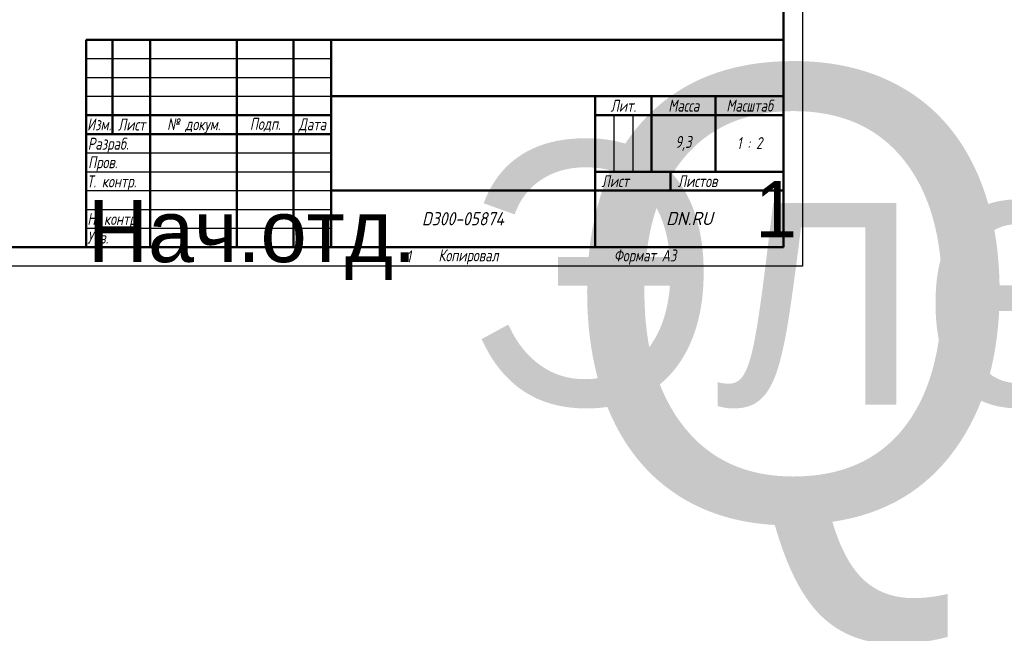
# Model space of a CAD drawing. Header units: millimetres. Extents: x -2878 to 5817, y -195 to 746.
# Tile 7 of 11: x 425 to 947, y -195 to 131. Entities that reach past the tile are written whole.
import ezdxf
from ezdxf.enums import TextEntityAlignment as Align

# ---------------------------------------------------------------- set-up
doc = ezdxf.new("R2018")
doc.units = ezdxf.units.MM
doc.header["$LTSCALE"] = 2
doc.layers.add('Заголовок (ГОСТ)', color=7, linetype='Continuous', lineweight=50)
doc.layers.add('Кромка (ГОСТ)', color=7, linetype='Continuous', lineweight=50)
doc.styles.add('Альтернативный текст (ГОСТ)', font='arial.ttf', dxfattribs={"width": 0.8})

# ---------------------------------------------------------------- blocks, each defined once
blk = doc.blocks.new('Рамки ГОСТ - Рамка')
at = {"layer": 'Кромка (ГОСТ)', "lineweight": 25}
for p, q in [((420, 297), (420, 0)), ((420, 0), (0, 0))]:
    blk.add_line(p, q, dxfattribs=at)
at = {"layer": 'Кромка (ГОСТ)'}
for p, q in [((415, 5), (415, 292)), ((20, 5), (415, 5))]:
    blk.add_line(p, q, dxfattribs=at)
at = {"layer": 'Кромка (ГОСТ)', "char_height": 3.17, "attachment_point": 1, "style": 'Альтернативный текст (ГОСТ)'}
for s, insert, width in [('\\fGOST Common|b0|i1;{\\H3.1700;1}', (315, 4.14), 6.6287), ('\\fGOST Common|b0|i1;{\\H3.1700;Формат А3}', (370, 4.39), 25.2103)]:
    blk.add_mtext(s, dxfattribs=dict(at, insert=insert, width=width))
blk = doc.blocks.new('Основные надписи ГОСТ - Форма 1')
at = {"layer": 'Заголовок (ГОСТ)'}
for p, q in [((0, 55), (185, 55)), ((0, 0), (0, 55)), ((0, 0), (0, 55)), ((7, 55), (7, 30)), ((17, 55), (17, 0)), ((40, 55), (40, 0)), ((55, 55), (55, 0)), ((65, 55), (65, 0)), ((185, 0), (185, 55)), ((65, 40), (185, 40)), ((135, 40), (135, 0)), ((150, 40), (150, 20)), ((167, 40), (167, 20)), ((0, 35), (65, 35)), ((135, 35), (185, 35)), ((0, 30), (65, 30)), ((135, 20), (185, 20)), ((155, 20), (155, 15)), ((65, 15), (185, 15)), ((185, 0), (0, 0))]:
    blk.add_line(p, q, dxfattribs=at)
at = {"layer": 'Заголовок (ГОСТ)', "linetype": 'Continuous', "lineweight": 25}
for p, q in [((0, 50), (65, 50)), ((0, 45), (65, 45)), ((0, 40), (65, 40)), ((140, 35), (140, 20)), ((145, 35), (145, 20)), ((0, 25), (65, 25)), ((0, 20), (65, 20)), ((0, 15), (65, 15)), ((0, 10), (65, 10)), ((0, 5), (65, 5))]:
    blk.add_line(p, q, dxfattribs=at)
at = {"layer": 'Заголовок (ГОСТ)', "style": 'Альтернативный текст (ГОСТ)'}
for s, insert, char_height, width, attachment_point in [('\\fGOST Common|b0|i1;{\\H3.1700;Масштаб}', (176.02, 37.53), 3.17, 17.8316, 5), ('\\fGOST Common|b0|i1;{\\H3.1700;Лит.}', (142.52, 37.49), 3.17, 14.9766, 5), ('\\fGOST Common|b0|i1;{\\H3.1700;Масса}', (158.55, 37.51), 3.17, 16.9878, 5), ('\\fGOST Common|b0|i1;{\\H3.1700;Изм.}', (3.5, 32.56), 3.17, 6.9635, 5), ('\\fGOST Common|b0|i1;{\\H3.1700;Лист}', (12.1, 32.5), 3.17, 10.0029, 5), ('\\fGOST Common|b0|i1;{\\H3.1700;Подп.}', (47.56, 32.45), 3.17, 14.879, 5), ('\\A0;\\fGOST Common|b0|i1;{\\H3.1700;№ докум.}', (28.58, 32.16), 3.17, 22.9069, 5), ('\\fGOST Common|b0|i1;{\\H3.1700;Дата}', (60.02, 32.24), 3.17, 9.9614, 5), ('\\fGOST Common|b0|i1;{\\H3.1700;Разраб.}', (0.47, 27), 3.17, 16.9971, 4), ('\\fGOST Common|b0|i1;{\\H3.1700;9,3}', (158.47, 27.53), 3.17, 17.0435, 5), ('\\fGOST Common|b0|i1;{\\H3.1700;1 : 2}', (176, 27.6), 3.17, 17.9476, 5), ('\\fGOST Common|b0|i1;{\\H3.1700;Пров.}', (0.56, 22.08), 3.17, 17.0192, 4), ('\\A0;\\fGOST Common|b0|i1;{\\H3.1700;Т. контр.}', (0.23, 17.01), 3.17, 16.9554, 4), ('\\fGOST Common|b0|i1;{\\H3.1700;Лист}', (140.37, 17.5), 3.17, 10.5071, 5), ('\\fGOST Common|b0|i1;{\\H3.1700;Листов}', (162.21, 17.5), 3.17, 14.3668, 5), ('\\A1;', (150.6, 17.54), 3.17, 8.8313, 5), ('\\fGOST Common|b0|i1;{\\H3.1700;Н. контр.}', (0.36, 7.05), 3.17, 16.9999, 4), ('\\fGOST Common|b0|i1;\\W0.90;{\\H3.5000;D300-05874}', (99.98, 7.54), 3.5, 67.2576, 5), ('\\fGOST Common|b0|i1;\\W1.00;{\\H3.5000;DN.RU}', (160.02, 7.6), 3.5, 49.9832, 5), ('\\fGOST Common|b0|i1;{\\H3.1700;Утв.}', (0.34, 2.52), 3.17, 17.0083, 4), ('\\fGOST Common|b0|i1;{\\H3.1700;Копировал}', (93.48, -0.59), 3.17, 19.7871, 1)]:
    blk.add_mtext(s, dxfattribs=dict(at, insert=insert, char_height=char_height, width=width, attachment_point=attachment_point))
at = {"layer": 'Заголовок (ГОСТ)', "lineweight": 30, "flags": 104}
for tag, height, p in [('Изм1', 2.89, (3.51, 52.52)), ('Лист1', 2.89, (12.03, 52.52)), ('Докум1', 2.89, (28.54, 52.48)), ('ОБОЗНАЧЕНИЕ', 5, (125.33, 47.56)), ('Изм2', 2.89, (3.5, 47.52)), ('Лист2', 2.89, (12.01, 47.5)), ('Докум2', 2.89, (28.53, 47.5)), ('Изм3', 2.89, (3.5, 42.5)), ('Лист3', 2.89, (12.01, 42.51)), ('Докум3', 2.89, (28.51, 42.48)), ('Изм4', 2.89, (3.51, 37.5)), ('Лист4', 2.89, (12, 37.53)), ('Докум4', 2.89, (28.51, 37.52)), ('НАИМЕНОВАНИЕ', 5, (100.14, 27.85)), ('Литера', 3.5, (137.52, 27.25)), ('Литера2', 3.5, (142.51, 27.22)), ('Литера3', 3.5, (147.52, 27.21)), ('Тип_документа', 3.17, (100.08, 17.56)), ('Листов', 3.17, (177.46, 17.58))]:
    blk.add_attdef(tag, text='', height=height, dxfattribs=at).set_placement(p, align=Align.MIDDLE_CENTER)
for tag, height, p in [('Подп1', 2.89, (40.01, 52.51)), ('Дата1', 2, (55.01, 52.51)), ('Подп2', 2.89, (40.01, 47.5)), ('Дата2', 2, (55.01, 47.49)), ('Подп3', 2.89, (40.01, 42.51)), ('Дата3', 2, (55.02, 42.52)), ('Подп4', 2.89, (40.01, 37.51)), ('Дата4', 2, (55.02, 37.51)), ('ПРОВЕРИЛ', 3.17, (17.41, 22.53)), ('Проверил_Подп.', 2.89, (40.05, 22.52)), ('ДАТА_ПРОВЕРКИ', 2, (55.02, 22.51)), ('ТЕХНОЛОГ', 3.17, (17.33, 17.54)), ('Технолог_Подп.', 2.89, (40.05, 17.51)), ('Технолог_Дата', 2, (55.01, 17.5)), ('НАЧ._ОТДЕЛА', 3.17, (17.46, 12.45)), ('Руководитель_Подп.', 2.89, (40.01, 12.5)), ('Руководитель_Дата', 2, (55.01, 12.51)), ('Должность_руководителя', 3.17, (0.52, 12.51)), ('НОРМОКОНТРОЛЬ', 3.17, (17.37, 7.48)), ('Нормоконтроль_Подп.', 2.89, (40.05, 7.52)), ('ДАТА_НОРМОКОНТРОЛЯ', 2, (55.02, 7.51)), ('УТВЕРДИЛ', 3.17, (17.4, 2.51)), ('Утвердил_Подп.', 2.89, (40.05, 2.51)), ('ДАТА_УТВЕРЖДЕНИЯ', 2, (55.01, 2.5))]:
    blk.add_attdef(tag, text='', height=height, dxfattribs=at).set_placement(p, align=Align.MIDDLE_LEFT)
for tag, p in [('Материал_Наим.', (133.71, 9.75)), ('Материал_ГОСТ', (134.04, 4.06))]:
    blk.add_attdef(tag, text='', height=3.5, dxfattribs=at).set_placement(p, align=Align.MIDDLE_RIGHT)

msp = doc.modelspace()

# ---------------------------------------------------------------- block references
at = {"xscale": 2, "yscale": 2, "zscale": 2}
msp.add_blockref('Рамки ГОСТ - Рамка', (0, 0), dxfattribs=at)
ref = msp.add_blockref('Основные надписи ГОСТ - Форма 1', (460, 10), dxfattribs=dict(xscale=2, yscale=2, zscale=2))
lines = msp.add_mtext('Нач.отд.', dxfattribs={"layer": 'Заголовок (ГОСТ)', "insert": (461.043, 35.028), "char_height": 32.9519, "attachment_point": 1})
ref.add_attrib('Должность_руководителя', '', (461.043, 35.028), dxfattribs={"flags": 104}).embed_mtext(lines)
lines = msp.add_mtext('QT-N-060EM-O1-220VAC-У1 HARK', dxfattribs={"layer": 'Заголовок (ГОСТ)', "insert": (710.651, 105.118), "char_height": 239.68592, "attachment_point": 1})
ref.add_attrib('ОБОЗНАЧЕНИЕ', '', (710.651, 105.118), dxfattribs={"flags": 104}).embed_mtext(lines)
lines = msp.add_mtext('Электропривод четвертьоборотный DN.ru', dxfattribs={"layer": 'Заголовок (ГОСТ)', "insert": (660.286, 65.694), "char_height": 139.21856, "attachment_point": 1})
ref.add_attrib('НАИМЕНОВАНИЕ', '', (660.286, 65.694), dxfattribs={"flags": 104}).embed_mtext(lines)
lines = msp.add_mtext('1', dxfattribs={"layer": 'Заголовок (ГОСТ)', "insert": (814.918, 45.158), "char_height": 29.931, "attachment_point": 1})
ref.add_attrib('Листов', '', (814.918, 45.158), dxfattribs={"flags": 104}).embed_mtext(lines)

doc.saveas('drawing.dxf')
